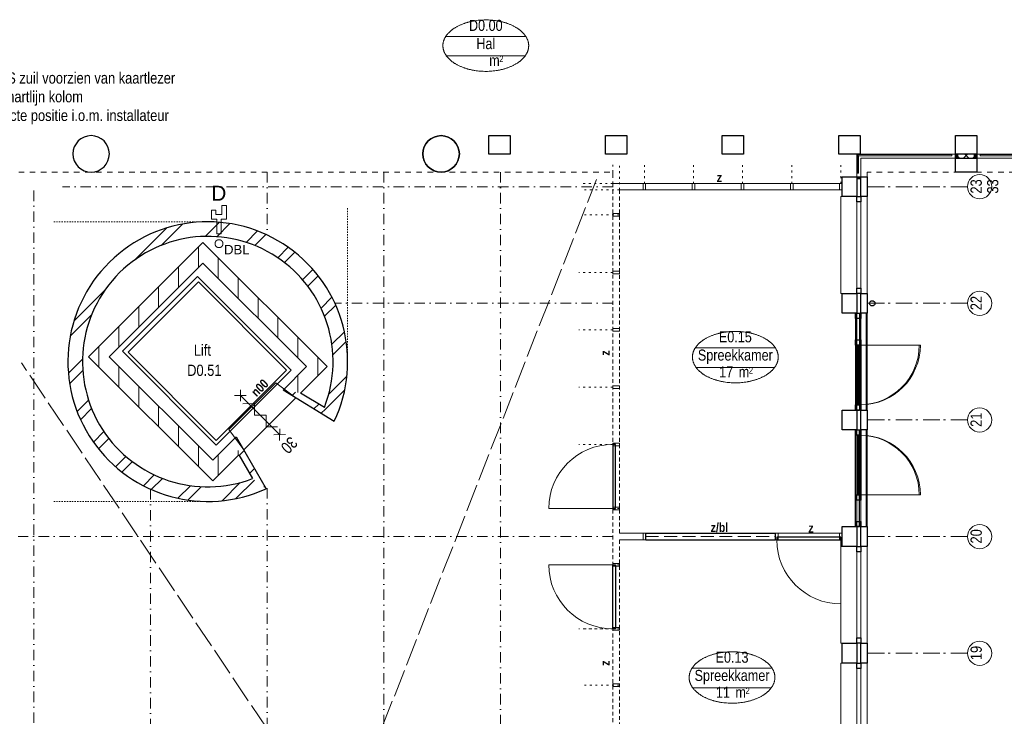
# Model space of a CAD drawing. Header units: millimetres. Extents: x 18442 to 242186, y -49554 to 63508.
# Tile 64 of 175: x 176698 to 191552, y -19750 to -9239. Entities that reach past the tile are written whole.
import ezdxf
from ezdxf.enums import TextEntityAlignment as Align

# ---------------------------------------------------------------- set-up
doc = ezdxf.new("R2010")
doc.units = ezdxf.units.MM
doc.header["$LTSCALE"] = 400
doc.header["$PDMODE"] = 1
doc.header["$PDSIZE"] = 15
for name, pattern in [('STYLE_01', [0.416641, 0.208282, -0.208359]), ('STYLE_02', [0.694427, 0.486069, -0.208359]), ('STYLE_03', [1.25, 1.041641, -0.208359]), ('STYLE_05', [0.208282, 0.069427, -0.138855]), ('STYLE_06', [1.041641, 0.625, -0.208282, 0.069427, -0.138931]), ('STYLE_12', [0.787402, 0.393701, -0.19685, 0.0005, -0.19635]), ('STYLE_17', [0.098425, 0.049213, -0.049213]), ('STYLE_18', [0.246063, 0.147638, -0.098425])]:
    doc.linetypes.add(name, pattern=pattern)
for name, color, linetype, lineweight in [('BA-blusmiddelen', 7, 'Continuous', 15), ('BA-Brandveiligheid', 7, 'Continuous', 15), ('Buitenkozijnen', 140, 'Continuous', 15), ('Interieur-deur', 43, 'Continuous', 9), ('Interieur-scheidingswand-horizontaal', 5, 'Continuous', 25), ('Interieur-systeemwand glas', 5, 'Continuous', 15), ('Kozijnmerken', 43, 'Continuous', 9), ('Lijn-stramien', 92, 'STYLE_06', 9), ('mat-baksteen', 5, 'Continuous', 25), ('mat-beton (ihwg)', 5, 'Continuous', 25), ('mat-glas-hor', 140, 'Continuous', 15), ('mat-glas-vert', 140, 'Continuous', 15), ('mat-isolatie', 140, 'Continuous', 15), ('mat-kalkzandsteen', 5, 'Continuous', 25), ('mat-multiplex-vert', 140, 'Continuous', 15), ('mat-naaldhout', 140, 'Continuous', 15), ('mat-scheidingswand-horizontaal', 5, 'Continuous', 25), ('mat-staal', 5, 'Continuous', 25), ('None', 7, 'Continuous', 9), ('Ruimtenummers', 92, 'Continuous', 25), ('Sloopwerk', 92, 'Continuous', 25), ('Tekst', 140, 'Continuous', 15)]:
    doc.layers.add(name, color=color, linetype=linetype, lineweight=lineweight)
doc.layers.get('Kozijnmerken').off()
doc.styles.add('Arial', font='arial.ttf', dxfattribs={"height": 176.388889})
doc.styles.add('Arial Narrow', font='ARIALN.TTF', dxfattribs={"height": 211.666667})
doc.styles.add('Arial Narrow (bold)', font='ARIALNB.TTF', dxfattribs={"height": 172.861111})

# ---------------------------------------------------------------- blocks, each defined once
blk = doc.blocks.new('Kolom O 550')
at = {"layer": 'mat-beton (ihwg)', "lineweight": 25}
blk.add_circle((0, 0), 275, dxfattribs=at)
blk = doc.blocks.new('*U1176')
at = {"layer": 'BA-blusmiddelen', "color": 140, "linetype": 'Continuous', "lineweight": 9}
for points in [[(60, 0), (60, 16), (44, 44), (16, 60), (-16, 60), (-44, 44), (-60, 16), (-60, -16), (-44, -44), (-16, -60), (16, -60), (44, -44), (60, -16), (60, 0)], [(-60, 0), (-60, -16), (-44, -44), (-16, -60), (16, -60), (44, -44), (60, -16), (60, 0)]]:
    blk.add_open_spline(points, degree=2, dxfattribs=at)
blk = doc.blocks.new('DBL')
at = {"layer": 'None', "color": 7}
blk.add_blockref('*U1176', (0, 0), dxfattribs=at)
blk = doc.blocks.new('*X1229')
at = {"layer": 'None', "lineweight": 9}
for p, q in [((0, -6729), (0, -6418)), ((-300, -7029), (-300, -6718)), ((-600, -7329), (-600, -7018)), ((-900, -7629), (-900, -7318)), ((-1200, -7929), (-1200, -7618)), ((-1500, -8076), (-1500, -7918))]:
    blk.add_line(p, q, dxfattribs=at)
blk = doc.blocks.new('*X1230')
at = {"layer": 'None', "lineweight": 9}
for p, q in [((-563, -6396), (-242, -6075)), ((104, -6260), (317, -6047)), ((276, -6265), (474, -6066)), ((-950, -6606), (-475, -6132)), ((720, -6351), (893, -6178)), ((850, -6398), (1017, -6230)), ((1196, -6582), (1354, -6424)), ((1299, -6656), (1455, -6499)), ((1571, -6914), (1727, -6758)), ((1650, -7012), (1807, -6855)), ((-1877, -7534), (-1403, -7059)), ((1850, -7343), (2014, -7178)), ((1903, -7466), (2071, -7298)), ((-1934, -7767), (-1613, -7446)), ((2013, -7887), (2202, -7698)), ((2028, -8048), (2229, -7847)), ((-1962, -8326), (-1749, -8113)), ((-1943, -8483), (-1744, -8284)), ((1966, -8640), (2240, -8367)), ((1917, -8866), (2208, -8575)), ((-1831, -8902), (-1658, -8729)), ((-1779, -9026), (-1611, -8859)), ((-1585, -9363), (-1427, -9205)), ((-1510, -9464), (-1353, -9308)), ((-1251, -9736), (-1095, -9580)), ((-1154, -9816), (-997, -9659)), ((-831, -10023), (-666, -9859)), ((-711, -10080), (-543, -9912)), ((566, -10217), (846, -9937)), ((-311, -10211), (-122, -10022)), ((-162, -10238), (39, -10037)), ((358, -10249), (631, -9975))]:
    blk.add_line(p, q, dxfattribs=at)
blk = doc.blocks.new('*X1231')
at = {"layer": 'None', "lineweight": 9}
for p, q in [((600, -9566), (600, -9492)), ((300, -9866), (300, -9554))]:
    blk.add_line(p, q, dxfattribs=at)
blk = doc.blocks.new('*X1232')
at = {"layer": 'None', "lineweight": 9}
for p, q in [((-1500, -8235), (-1500, -8076)), ((-1200, -8535), (-1200, -8224)), ((-900, -8834), (-900, -8523)), ((-600, -9134), (-600, -8823)), ((-300, -9434), (-300, -9123)), ((0, -9734), (0, -9423))]:
    blk.add_line(p, q, dxfattribs=at)
blk = doc.blocks.new('*X1233')
at = {"layer": 'None', "lineweight": 9}
for p, q in [((300, -6895), (300, -6584)), ((600, -7195), (600, -6884)), ((900, -7495), (900, -7184)), ((1200, -7795), (1200, -7484)), ((1500, -8095), (1500, -7784)), ((1800, -8225), (1800, -8084))]:
    blk.add_line(p, q, dxfattribs=at)
blk = doc.blocks.new('*X1234')
at = {"layer": 'None', "lineweight": 9}
for p, q in [((1800, -8366), (1800, -8225)), ((1500, -8617), (1500, -8354))]:
    blk.add_line(p, q, dxfattribs=at)
blk = doc.blocks.new('*X1236')
at = {"layer": 'None', "lineweight": 9}
for p, q in [((616, -9567), (689, -9493)), ((771, -9836), (844, -9762)), ((988, -10043), (1000, -10031))]:
    blk.add_line(p, q, dxfattribs=at)
blk = doc.blocks.new('*X1237')
at = {"layer": 'None', "lineweight": 9}
for p, q in [((1304, -8596), (1314, -8585)), ((1413, -8662), (1465, -8611)), ((1743, -8864), (1816, -8791)), ((1853, -8930), (1917, -8866))]:
    blk.add_line(p, q, dxfattribs=at)
blk = doc.blocks.new('*U1238')
at = {"layer": 'mat-baksteen', "color": 92, "lineweight": 25}
for p, q in [((2049, -9051), (1276, -8578)), ((1900, -8842), (1542, -8624))]:
    blk.add_line(p, q, dxfattribs=at)
at = {"layer": 'mat-baksteen', "lineweight": 25}
for radius, start, end in [(2110, 334.7356, 294.6359), (1890, 338.5184, 290.9512)]:
    blk.add_arc((141, -8150), radius, start, end, dxfattribs=at)
at = {"layer": 'mat-kalkzandsteen', "lineweight": 25}
for p, q in [((-1659, -8076), (67, -6351)), ((67, -6351), (1941, -8225)), ((-1347, -8076), (67, -6662)), ((67, -6662), (1630, -8225)), ((216, -9950), (-1659, -8076)), ((216, -9639), (-1347, -8076)), ((1630, -8225), (1276, -8578)), ((1941, -8225), (1542, -8624)), ((569, -9286), (216, -9639)), ((610, -9556), (216, -9950))]:
    blk.add_line(p, q, dxfattribs=at)
at = {"layer": 'mat-kalkzandsteen', "color": 92, "lineweight": 25}
for p, q in [((569, -9286), (1021, -10068)), ((610, -9556), (817, -9915))]:
    blk.add_line(p, q, dxfattribs=at)
at = {"layer": 'None', "color": 0, "linetype": 'Continuous', "lineweight": 15}
for points in [[(-1146, -7994), (-15, -6863), (1400, -8277), (268, -9409)], [(-1061, -8009), (0, -6948), (1329, -8277), (268, -9338)], [(1469, -8697), (683, -9483), (459, -9176), (1166, -8469)]]:
    blk.add_lwpolyline(points, close=True, dxfattribs=at)
at = {"layer": 'mat-baksteen'}
blk.add_blockref('*X1230', (0, 0), dxfattribs=at)
at = {"layer": 'mat-baksteen', "color": 92}
blk.add_blockref('*X1237', (0, 0), dxfattribs=at)
at = {"layer": 'mat-kalkzandsteen'}
for name in ['*X1229', '*X1233', '*X1232', '*X1234', '*X1231']:
    blk.add_blockref(name, (0, 0), dxfattribs=at)
at = {"layer": 'mat-kalkzandsteen', "color": 92}
blk.add_blockref('*X1236', (0, 0), dxfattribs=at)
at = {"layer": 'Tekst', "color": 0, "insert": (387, -6389), "char_height": 141.1, "attachment_point": 1, "style": 'Arial'}
blk.add_mtext('DBL\\P', dxfattribs=at)
at = {"layer": 'Tekst', "color": 92, "insert": (-70, -7892), "char_height": 169.3, "attachment_point": 1, "style": 'Arial Narrow'}
blk.add_mtext('Lift\\P', dxfattribs=at)
blk = doc.blocks.new('Kolom 380x300')
at = {"layer": 'mat-beton (ihwg)', "lineweight": 25}
for points in [[(-126, 150), (94, 150), (94, -150), (-126, -150)], [(154, 150), (254, 150), (254, -150), (154, -150)]]:
    blk.add_lwpolyline(points, close=True, dxfattribs=at)
blk = doc.blocks.new('*U1057')
at = {"layer": 'Buitenkozijnen', "lineweight": 15}
for p, q in [((0, 0), (0, -1460)), ((0, 0), (60, 0)), ((60, 0), (60, -1460)), ((0, -1460), (60, -1460))]:
    blk.add_line(p, q, dxfattribs=at)
blk = doc.blocks.new('Gevelpui best 1460')
at = {"layer": 'Buitenkozijnen', "color": 43, "linetype": 'Continuous', "lineweight": 9}
blk.add_line((160, 0), (160, -1460), dxfattribs=at)
at = {"layer": 'Buitenkozijnen', "color": 43, "linetype": 'Continuous', "lineweight": 9, "flags": 128}
blk.add_lwpolyline([(-220, 0), (-240, 0), (-240, -1460), (-220, -1460)], dxfattribs=at)
at = {"layer": 'Buitenkozijnen', "color": 92, "lineweight": 25}
for points in [[(0, 0), (60, 0), (60, -80), (0, -80)], [(0, -1380), (60, -1380), (60, -1460), (0, -1460)]]:
    blk.add_lwpolyline(points, close=True, dxfattribs=at)
at = {"layer": 'Buitenkozijnen'}
blk.add_blockref('*U1057', (0, 0), dxfattribs=at)
blk = doc.blocks.new('*U1247')
at = {"layer": 'Sloopwerk', "lineweight": 25}
for p, q in [((9915, -7420), (9915, -8880)), ((9915, -7420), (9975, -7420)), ((9975, -7420), (9975, -8880)), ((9915, -8880), (9975, -8880))]:
    blk.add_line(p, q, dxfattribs=at)
blk = doc.blocks.new('*U1248')
at = {"layer": 'Sloopwerk', "color": 43, "linetype": 'Continuous', "lineweight": 9}
for p, q in [((10075, -7420), (10075, -8880)), ((9975, -7900), (10875, -7900))]:
    blk.add_line(p, q, dxfattribs=at)
at = {"layer": 'Sloopwerk', "color": 92, "lineweight": 25}
for points in [[(9915, -7420), (9975, -7420), (9975, -7500), (9915, -7500)], [(9915, -7820), (9975, -7820), (9975, -7900), (9915, -7900)], [(9915, -8800), (9975, -8800), (9975, -8880), (9915, -8880)]]:
    blk.add_lwpolyline(points, close=True, dxfattribs=at)
at = {"layer": 'Sloopwerk', "color": 92, "linetype": 'Continuous', "lineweight": 25}
blk.add_lwpolyline([(9945, -7900), (9975, -7900), (9975, -8800), (9945, -8800)], close=True, dxfattribs=at)
at = {"layer": 'Sloopwerk', "color": 43, "linetype": 'Continuous', "lineweight": 9}
blk.add_arc((9975, -7900), 900, 270, 0, dxfattribs=at)
at = {"layer": 'Sloopwerk'}
blk.add_blockref('*U1247', (0, 0), dxfattribs=at)
blk = doc.blocks.new('*U1249')
at = {"layer": 'Sloopwerk', "lineweight": 25}
for p, q in [((9915, -9180), (9975, -9180)), ((9915, -10640), (9915, -9180)), ((9975, -10640), (9975, -9180)), ((9915, -10640), (9975, -10640))]:
    blk.add_line(p, q, dxfattribs=at)
blk = doc.blocks.new('*U1250')
at = {"layer": 'Sloopwerk', "color": 43, "linetype": 'Continuous', "lineweight": 9}
for p, q in [((10075, -10640), (10075, -9180)), ((9975, -10160), (10875, -10160))]:
    blk.add_line(p, q, dxfattribs=at)
at = {"layer": 'Sloopwerk', "color": 92, "lineweight": 25}
for points in [[(9915, -9180), (9975, -9180), (9975, -9260), (9915, -9260)], [(9915, -10160), (9975, -10160), (9975, -10240), (9915, -10240)], [(9915, -10560), (9975, -10560), (9975, -10640), (9915, -10640)]]:
    blk.add_lwpolyline(points, close=True, dxfattribs=at)
at = {"layer": 'Sloopwerk', "color": 92, "linetype": 'Continuous', "lineweight": 25}
blk.add_lwpolyline([(9945, -9260), (9975, -9260), (9975, -10160), (9945, -10160)], close=True, dxfattribs=at)
at = {"layer": 'Sloopwerk', "color": 43, "linetype": 'Continuous', "lineweight": 9}
blk.add_arc((9975, -10160), 900, 0, 90, dxfattribs=at)
at = {"layer": 'Sloopwerk'}
blk.add_blockref('*U1249', (0, 0), dxfattribs=at)
blk = doc.blocks.new('HWA')
at = {"layer": 'None', "color": 92, "linetype": 'Continuous', "lineweight": 25}
blk.add_circle((0, -74), 40, dxfattribs=at)
blk = doc.blocks.new('Kolom 280x320')
at = {"layer": 'mat-beton (ihwg)', "lineweight": 25}
blk.add_lwpolyline([(-300, 160), (-20, 160), (-20, -160), (-300, -160)], close=True, dxfattribs=at)
at = {"layer": 'None', "color": 92, "linetype": 'Continuous', "lineweight": 5}
blk.add_point((0, 0), dxfattribs=at)
blk = doc.blocks.new('030min zelfsluitend Y')
at = {"layer": 'BA-Brandveiligheid', "color": 7, "linetype": 'Continuous', "lineweight": 15}
for p, q in [((-62, 480), (62, 357)), ((62, 480), (-62, 357)), ((-62, -480), (62, -357)), ((62, -480), (-62, -357))]:
    blk.add_line(p, q, dxfattribs=at)
at = {"layer": 'None', "color": 7, "linetype": 'Continuous', "lineweight": 15}
for p, q in [((62, 189), (-62, 312)), ((0, -418), (0, 418)), ((62, 189), (-62, 65)), ((62, -58), (-62, 65)), ((62, -58), (-62, -182)), ((62, -305), (-62, -182))]:
    blk.add_line(p, q, dxfattribs=at)
at = {"layer": 'BA-Brandveiligheid', "color": 43, "insert": (-103, 722), "char_height": 177.8, "attachment_point": 1, "style": 'Arial Narrow'}
blk.add_mtext('30', dxfattribs=at)
blk = doc.blocks.new('*U1282')
at = {"layer": 'None', "lineweight": 9}
for p, q in [((9931, -7420), (9931, -8880)), ((9931, -7420), (9991, -7420)), ((9991, -7420), (9991, -8880)), ((9931, -8880), (9991, -8880))]:
    blk.add_line(p, q, dxfattribs=at)
blk = doc.blocks.new('*U1283')
at = {"layer": 'None', "color": 43, "linetype": 'Continuous', "lineweight": 9}
for p, q in [((10091, -7420), (10091, -8880)), ((9991, -7900), (10891, -7900))]:
    blk.add_line(p, q, dxfattribs=at)
at = {"layer": 'None', "color": 92, "lineweight": 25}
for points in [[(9931, -7420), (9991, -7420), (9991, -7500), (9931, -7500)], [(9931, -7820), (9991, -7820), (9991, -7900), (9931, -7900)], [(9931, -8800), (9991, -8800), (9991, -8880), (9931, -8880)]]:
    blk.add_lwpolyline(points, close=True, dxfattribs=at)
at = {"layer": 'None', "color": 92, "linetype": 'Continuous', "lineweight": 25}
blk.add_lwpolyline([(9961, -7900), (9991, -7900), (9991, -8800), (9961, -8800)], close=True, dxfattribs=at)
at = {"layer": 'None', "color": 43, "linetype": 'Continuous', "lineweight": 9}
blk.add_arc((9991, -7900), 900, 270, 0, dxfattribs=at)
at = {"layer": 'None'}
blk.add_blockref('*U1282', (0, 0), dxfattribs=at)
blk = doc.blocks.new('*U1284')
at = {"layer": 'None', "lineweight": 9}
for p, q in [((9931, -9180), (9991, -9180)), ((9931, -10640), (9931, -9180)), ((9991, -10640), (9991, -9180)), ((9931, -10640), (9991, -10640))]:
    blk.add_line(p, q, dxfattribs=at)
blk = doc.blocks.new('*U1285')
at = {"layer": 'None', "color": 43, "linetype": 'Continuous', "lineweight": 9}
for p, q in [((10091, -10640), (10091, -9180)), ((9991, -10160), (10891, -10160))]:
    blk.add_line(p, q, dxfattribs=at)
at = {"layer": 'None', "color": 92, "lineweight": 25}
for points in [[(9931, -9180), (9991, -9180), (9991, -9260), (9931, -9260)], [(9931, -10160), (9991, -10160), (9991, -10240), (9931, -10240)], [(9931, -10560), (9991, -10560), (9991, -10640), (9931, -10640)]]:
    blk.add_lwpolyline(points, close=True, dxfattribs=at)
at = {"layer": 'None', "color": 92, "linetype": 'Continuous', "lineweight": 25}
blk.add_lwpolyline([(9961, -9260), (9991, -9260), (9991, -10160), (9961, -10160)], close=True, dxfattribs=at)
at = {"layer": 'None', "color": 43, "linetype": 'Continuous', "lineweight": 9}
blk.add_arc((9991, -10160), 900, 0, 90, dxfattribs=at)
at = {"layer": 'None'}
blk.add_blockref('*U1284', (0, 0), dxfattribs=at)
blk = doc.blocks.new('*X332')
at = {"layer": 'None', "lineweight": 5}
for p, q in [((-20, 121), (19, 160)), ((-20, -20), (40, 40)), ((-19, -160), (40, -101))]:
    blk.add_line(p, q, dxfattribs=at)
at = {"layer": 'None', "lineweight": 13}
for p, q in [((-19, 160), (40, 101)), ((-20, 20), (40, -40)), ((-20, -121), (19, -160))]:
    blk.add_line(p, q, dxfattribs=at)
blk = doc.blocks.new('*U333')
at = {"layer": 'mat-isolatie', "lineweight": 15}
blk.add_lwpolyline([(40, 160), (40, -160), (-20, -160), (-20, 160)], close=True, dxfattribs=at)
at = {"layer": 'None', "color": 92, "linetype": 'Continuous', "lineweight": 25}
for points in [[(40, 160), (40, 128), (-20, 128), (-20, 160)], [(40, -128), (40, -160), (-20, -160), (-20, -128)]]:
    blk.add_lwpolyline(points, close=True, dxfattribs=at)
at = {"layer": 'mat-isolatie'}
blk.add_blockref('*X332', (0, 0), dxfattribs=at)
blk = doc.blocks.new('Kolom 280x320 met prefab voorzet')
at = {"layer": 'mat-beton (ihwg)', "lineweight": 25}
blk.add_lwpolyline([(40, 160), (250, 160), (250, -160), (40, -160)], close=True, dxfattribs=at)
at = {"layer": 'mat-beton (ihwg)', "color": 8}
blk.add_blockref('Kolom 280x320', (0, 0), dxfattribs=at)
at = {"layer": 'None', "color": 7}
blk.add_blockref('*U333', (0, 0), dxfattribs=at)
blk = doc.blocks.new('*U337')
at = {"layer": 'None', "color": 8, "linetype": 'Continuous', "lineweight": 5, "flags": 128}
blk.add_lwpolyline([(0, 0, 0.46217), (3, 3), (1, 17, -0.46217), (3, 20, -0.46217), (6, 17), (4, 3, 0.46217), (6, 0, 0.46217), (9, 3), (7, 17, -0.46217), (10, 20, -0.46217), (12, 17), (10, 3, 0.46217), (13, 0, 0.46217), (16, 3), (14, 17, -0.46217), (16, 20, -0.46217), (19, 17), (17, 3, 0.46217), (19, 0, 0.46217)], format="xyb", dxfattribs=at)
blk = doc.blocks.new('*U338')
at = {"layer": 'mat-multiplex-vert', "lineweight": 15}
blk.add_lwpolyline([(1440, -40), (1452, -40), (1452, -100), (1440, -100)], close=True, dxfattribs=at)
at = {"layer": 'mat-naaldhout', "lineweight": 15}
for points in [[(1452, -40), (1472, -40), (1472, -60), (1452, -60)], [(1452, -80), (1472, -80), (1472, -100), (1452, -100)]]:
    blk.add_lwpolyline(points, close=True, dxfattribs=at)
blk = doc.blocks.new('*U339')
at = {"layer": 'None', "color": 8, "linetype": 'Continuous', "lineweight": 5, "flags": 128}
blk.add_lwpolyline([(0, 0, 0.46217), (3, 3), (1, 17, -0.46217), (3, 20, -0.46217), (6, 17), (4, 3, 0.46217), (6, 0, 0.46217), (9, 3), (7, 17, -0.46217), (10, 20, -0.46217), (12, 17), (10, 3, 0.46217), (13, 0, 0.46217), (16, 3), (14, 17, -0.46217), (16, 20, -0.46217), (19, 17), (17, 3, 0.46217), (19, 0, 0.46217)], format="xyb", dxfattribs=at)
blk = doc.blocks.new('*X340')
at = {"layer": 'None', "lineweight": 5}
blk.add_line((0, -100), (0, -40), dxfattribs=at)
blk = doc.blocks.new('*U341')
at = {"layer": 'mat-multiplex-vert', "lineweight": 15}
blk.add_lwpolyline([(-12, -40), (0, -40), (0, -100), (-12, -100)], close=True, dxfattribs=at)
at = {"layer": 'mat-naaldhout', "lineweight": 15}
for points in [[(-32, -40), (-12, -40), (-12, -60), (-32, -60)], [(-32, -80), (-12, -80), (-12, -100), (-32, -100)]]:
    blk.add_lwpolyline(points, close=True, dxfattribs=at)
at = {"layer": 'mat-multiplex-vert'}
blk.add_blockref('*X340', (0, 0), dxfattribs=at)
blk = doc.blocks.new('*U342')
at = {"layer": 'mat-glas-hor', "lineweight": 15}
blk.add_lwpolyline([(54, -94), (1386, -94), (1386, -74), (54, -74)], close=True, dxfattribs=at)
at = {"layer": 'None', "color": 8, "lineweight": 5}
blk.add_lwpolyline([(1440, -40), (1440, -100), (0, -100), (0, -40)], close=True, dxfattribs=at)
blk = doc.blocks.new('Pui patio')
at = {"layer": 'None', "color": 255, "linetype": 'Continuous', "lineweight": 9}
for points in [[(-32, -100), (0, -100), (0, -40), (-32, -40)], [(1440, -40), (1472, -40), (1472, -100), (1440, -100)]]:
    blk.add_lwpolyline(points, close=True, dxfattribs=at)
at = {"layer": 'mat-staal', "color": 8, "rotation": 90}
blk.add_blockref('*U339', (-12, -80), dxfattribs=at)
at = {"layer": 'mat-staal', "color": 8, "xscale": -1, "rotation": 270}
blk.add_blockref('*U337', (1452, -80), dxfattribs=at)
at = {"layer": 'None', "color": 7}
for name in ['*U341', '*U342', '*U338']:
    blk.add_blockref(name, (0, 0), dxfattribs=at)
blk = doc.blocks.new('Ruimtenummer UV 50')
at = {"layer": 'Ruimtenummers', "color": 8, "lineweight": 5}
for p, q in [((602, 157), (-602, 157)), ((595, -137), (-595, -137))]:
    blk.add_line(p, q, dxfattribs=at)
blk.add_open_spline([(-323, 354), (-173, 406), (173, 406), (323, 354), (473, 302), (560, 212), (647, 122), (647, 18), (647, -86), (560, -176), (473, -266), (323, -318), (173, -370), (-173, -370), (-323, -318), (-474, -266), (-560, -176), (-647, -86), (-647, 18), (-647, 122), (-560, 212), (-474, 302), (-323, 354)], degree=2, knots=[0, 0, 0, 0.09962, 0.19924, 0.19924, 0.283607, 0.283607, 0.349619, 0.349619, 0.415638, 0.415638, 0.5, 0.5, 0.59962, 0.69924, 0.69924, 0.783607, 0.783607, 0.849619, 0.849619, 0.915638, 0.915638, 1, 1, 1], dxfattribs=at)
at = {"layer": 'Ruimtenummers', "attachment_point": 2, "style": 'Arial Narrow'}
for s, insert, char_height in [(' 2', (220, -133), 96.8), (' m', (104, -122), 165.9)]:
    blk.add_mtext(s, dxfattribs=dict(at, insert=insert, char_height=char_height))
at = {"layer": 'Ruimtenummers', "style": 'Arial Narrow'}
for tag, p in [('Nummer', (0, 407)), ('Naam', (0, 132)), ('Oppervlak', (-138, -122))]:
    blk.add_attdef(tag, text='', height=166, dxfattribs=at).set_placement(p, align=Align.TOP_CENTER)
blk = doc.blocks.new('Kozijnmerk 50')
at = {"layer": 'None', "color": 43, "style": 'Arial Narrow (bold)'}
blk.add_attdef('merk', text='', height=138, dxfattribs=at).set_placement((0, 0), align=Align.MIDDLE_CENTER)
blk = doc.blocks.new('DBL aansluiting')
at = {"layer": 'BA-blusmiddelen', "color": 140, "linetype": 'Continuous', "lineweight": 9}
blk.add_lwpolyline([(360, 112.5), (360, 45), (292.5, 45), (292.5, -45), (427.5, -45), (427.5, -112.5), (225, -112.5), (225, -33.75), (0, -33.75), (0, 33.75), (225, 33.75), (225, 112.5)], close=True, dxfattribs=at)
blk = doc.blocks.new('*U1934')
at = {"layer": 'mat-multiplex-vert', "lineweight": 15}
blk.add_lwpolyline([(9931, -5360), (9991, -5360), (9991, -5372), (9931, -5372)], close=True, dxfattribs=at)
at = {"layer": 'mat-naaldhout', "lineweight": 15}
for points in [[(9931, -5372), (9951, -5372), (9951, -5392), (9931, -5392)], [(9971, -5372), (9991, -5372), (9991, -5392), (9971, -5392)]]:
    blk.add_lwpolyline(points, close=True, dxfattribs=at)
blk = doc.blocks.new('*X1935')
at = {"layer": 'None', "lineweight": 5}
blk.add_line((9950, -5306), (9950, -5039), dxfattribs=at)
blk = doc.blocks.new('*U1936')
at = {"layer": 'None', "color": 8, "linetype": 'Continuous', "lineweight": 5, "flags": 128}
blk.add_lwpolyline([(0, 0, 0.462366), (3, 3), (1, 17, -0.462366), (3, 20, -0.462366), (6, 17), (4, 3, 0.462366), (7, 0, 0.462366), (9, 3), (7, 17, -0.462366), (10, 20, -0.462366), (13, 17), (10, 3, 0.462366), (13, 0, 0.462366), (16, 3), (14, 17, -0.462366), (16, 20, -0.462366), (19, 17), (17, 3, 0.462366), (20, 0, 0.462366)], format="xyb", dxfattribs=at)
blk = doc.blocks.new('*U1937')
at = {"layer": 'None', "color": 8, "linetype": 'Continuous', "lineweight": 5, "flags": 128}
blk.add_lwpolyline([(0, 0, 0.463555), (3, 3), (1, 17, -0.463555), (3, 20, -0.463555), (6, 17), (4, 3, 0.463555), (7, 0, 0.463555), (9, 3), (7, 17, -0.463555), (10, 20, -0.463555), (13, 17), (11, 3, 0.463555), (13, 0, 0.463555), (16, 3), (14, 17, -0.463555), (17, 20, -0.463555), (19, 17), (17, 3, 0.463555), (20, 0, 0.463555)], format="xyb", dxfattribs=at)
blk = doc.blocks.new('*U1938')
at = {"layer": 'mat-multiplex-vert', "lineweight": 15}
blk.add_lwpolyline([(11421, -5020), (11433, -5020), (11433, -5080), (11421, -5080)], close=True, dxfattribs=at)
at = {"layer": 'mat-naaldhout', "lineweight": 15}
for points in [[(11433, -5020), (11453, -5020), (11453, -5040), (11433, -5040)], [(11433, -5060), (11453, -5060), (11453, -5080), (11433, -5080)]]:
    blk.add_lwpolyline(points, close=True, dxfattribs=at)
blk = doc.blocks.new('*U1939')
at = {"layer": 'mat-glas-hor', "lineweight": 15}
blk.add_lwpolyline([(11367, -5026), (9937, -5026), (9957, -5046), (11367, -5046)], close=True, dxfattribs=at)
at = {"layer": 'mat-glas-vert', "lineweight": 15}
blk.add_lwpolyline([(9937, -5026), (9937, -5306), (9957, -5306), (9957, -5046)], close=True, dxfattribs=at)
at = {"layer": 'None', "color": 8, "lineweight": 5}
blk.add_lwpolyline([(9931, -5360), (9931, -5020), (11421, -5020), (11421, -5080), (9991, -5080), (9991, -5360)], close=True, dxfattribs=at)
at = {"layer": 'mat-glas-vert'}
blk.add_blockref('*X1935', (0, 0), dxfattribs=at)
at = {"layer": 'mat-staal', "color": 8, "rotation": 270}
blk.add_blockref('*U1936', (11433, -5040), dxfattribs=at)
at = {"layer": 'mat-staal', "color": 8, "xscale": -1, "rotation": 180}
blk.add_blockref('*U1937', (9951, -5372), dxfattribs=at)
at = {"layer": 'None', "color": 7}
for name in ['*U1938', '*U1934']:
    blk.add_blockref(name, (0, 0), dxfattribs=at)
blk = doc.blocks.new('*U2256')
at = {"layer": 'None', "color": 140, "linetype": 'STYLE_03', "lineweight": 15}
for p, q in [((-2694, -27630), (6007, -5400)), ((6326, -21570), (-2669, -8170))]:
    blk.add_line(p, q, dxfattribs=at)
blk = doc.blocks.new('*U2272')
at = {"layer": 'Interieur-systeemwand glas', "color": 43, "linetype": 'Continuous', "lineweight": 9}
for points in [[(6251, -10344), (6351, -10344), (6351, -10384), (6251, -10384)], [(6748, -10740), (6748, -10840), (6708, -10840), (6708, -10740)], [(6251, -11195), (6351, -11195), (6351, -11235), (6251, -11235)]]:
    blk.add_lwpolyline(points, close=True, dxfattribs=at)
at = {"layer": 'Interieur-systeemwand glas', "color": 43, "linetype": 'Continuous', "lineweight": 15}
for p in [(6351, -10364), (6728, -10740), (6351, -11215), (6351, -11215)]:
    blk.add_point(p, dxfattribs=at)
at = {"layer": 'Lijn-stramien', "color": 8, "linetype": 'STYLE_05', "lineweight": 5}
for p, q in [((6351, -10364), (5775, -10364)), ((6351, -11215), (5775, -11215)), ((6351, -11215), (5775, -11215))]:
    blk.add_line(p, q, dxfattribs=at)
at = {"layer": 'None', "linetype": 'Continuous', "lineweight": 5}
blk.add_point((6748, -10790), dxfattribs=at)
blk = doc.blocks.new('*U2273')
at = {"layer": 'Interieur-deur', "color": 140, "linetype": 'Continuous', "lineweight": 15}
blk.add_line((5287, -11215), (6251, -11215), dxfattribs=at)
at = {"layer": 'Interieur-deur', "color": 92, "linetype": 'Continuous', "lineweight": 25}
blk.add_lwpolyline([(6251, -12181), (6251, -11215), (6291, -11215), (6291, -12181)], close=True, dxfattribs=at)
at = {"layer": 'Interieur-deur', "color": 140, "linetype": 'Continuous', "lineweight": 15}
blk.add_arc((6251, -11215), 966, 180, 270, dxfattribs=at)
at = {"layer": 'Interieur-systeemwand glas', "color": 43, "linetype": 'Continuous', "lineweight": 9}
for points in [[(6251, -11235), (6251, -11195), (6351, -11195), (6351, -11235)], [(6251, -12201), (6251, -12161), (6351, -12161), (6351, -12201)]]:
    blk.add_lwpolyline(points, close=True, dxfattribs=at)
at = {"layer": 'Lijn-stramien', "color": 8, "linetype": 'STYLE_05', "lineweight": 5}
for p, q in [((6251, -11215), (5741, -11215)), ((6251, -12181), (5741, -12181))]:
    blk.add_line(p, q, dxfattribs=at)
at = {"layer": 'None', "linetype": 'Continuous', "lineweight": 5}
for p in [(6251, -11215), (6251, -12181)]:
    blk.add_point(p, dxfattribs=at)
blk = doc.blocks.new('*U2276')
at = {"layer": 'Interieur-deur', "color": 140, "linetype": 'Continuous', "lineweight": 15}
blk.add_line((5287, -10365), (6251, -10365), dxfattribs=at)
at = {"layer": 'Interieur-deur', "color": 92, "linetype": 'Continuous', "lineweight": 25}
blk.add_lwpolyline([(6251, -9399), (6251, -10365), (6291, -10365), (6291, -9399)], close=True, dxfattribs=at)
at = {"layer": 'Interieur-deur', "color": 140, "linetype": 'Continuous', "lineweight": 15}
blk.add_arc((6251, -10365), 966, 90, 180, dxfattribs=at)
at = {"layer": 'Interieur-systeemwand glas', "color": 43, "linetype": 'Continuous', "lineweight": 9}
for points in [[(6251, -9379), (6251, -9419), (6351, -9419), (6351, -9379)], [(6251, -10344), (6251, -10384), (6351, -10384), (6351, -10344)]]:
    blk.add_lwpolyline(points, close=True, dxfattribs=at)
at = {"layer": 'Lijn-stramien', "color": 8, "linetype": 'STYLE_05', "lineweight": 5}
for p, q in [((6251, -9399), (5741, -9399)), ((6251, -10365), (5741, -10365))]:
    blk.add_line(p, q, dxfattribs=at)
at = {"layer": 'None', "linetype": 'Continuous', "lineweight": 5}
for p in [(6251, -9399), (6251, -10365)]:
    blk.add_point(p, dxfattribs=at)
blk = doc.blocks.new('*U2282')
at = {"layer": 'Interieur-systeemwand glas', "color": 43, "linetype": 'Continuous', "lineweight": 9}
blk.add_lwpolyline([(6251, -13013), (6351, -13013), (6351, -13053), (6251, -13053)], close=True, dxfattribs=at)
at = {"layer": 'Interieur-systeemwand glas', "color": 43, "linetype": 'Continuous', "lineweight": 15}
blk.add_point((6351, -13033), dxfattribs=at)
at = {"layer": 'Lijn-stramien', "color": 8, "linetype": 'STYLE_05', "lineweight": 5}
for p, q in [((6351, -13033), (5775, -13033)), ((6351, -13884), (5775, -13884))]:
    blk.add_line(p, q, dxfattribs=at)
blk = doc.blocks.new('*U2284')
at = {"layer": 'Interieur-systeemwand glas', "color": 43, "linetype": 'Continuous', "lineweight": 9}
blk.add_lwpolyline([(6251, -12162), (6351, -12162), (6351, -12202), (6251, -12202)], close=True, dxfattribs=at)
at = {"layer": 'Interieur-systeemwand glas', "color": 43, "linetype": 'Continuous', "lineweight": 15}
blk.add_point((6351, -12182), dxfattribs=at)
at = {"layer": 'Lijn-stramien', "color": 8, "linetype": 'STYLE_05', "lineweight": 5}
for p, q in [((6351, -12182), (5775, -12182)), ((6351, -13033), (5775, -13033))]:
    blk.add_line(p, q, dxfattribs=at)
blk = doc.blocks.new('*U2289')
at = {"layer": 'Interieur-systeemwand glas', "color": 43, "linetype": 'Continuous', "lineweight": 9}
blk.add_lwpolyline([(6251, -9379), (6251, -9419), (6351, -9419), (6351, -9379)], close=True, dxfattribs=at)
at = {"layer": 'Lijn-stramien', "color": 8, "linetype": 'STYLE_05', "lineweight": 5}
blk.add_line((6251, -9399), (5741, -9399), dxfattribs=at)
at = {"layer": 'None', "linetype": 'Continuous', "lineweight": 5}
blk.add_point((6251, -9399), dxfattribs=at)
blk = doc.blocks.new('*U2290')
at = {"layer": 'Interieur-systeemwand glas', "color": 43, "linetype": 'Continuous', "lineweight": 9}
blk.add_lwpolyline([(6251, -8514), (6251, -8554), (6351, -8554), (6351, -8514)], close=True, dxfattribs=at)
at = {"layer": 'Lijn-stramien', "color": 8, "linetype": 'STYLE_05', "lineweight": 5}
blk.add_line((6251, -8534), (5741, -8534), dxfattribs=at)
at = {"layer": 'None', "linetype": 'Continuous', "lineweight": 5}
blk.add_point((6251, -8534), dxfattribs=at)
blk = doc.blocks.new('*U2291')
at = {"layer": 'Interieur-systeemwand glas', "color": 43, "linetype": 'Continuous', "lineweight": 9}
blk.add_lwpolyline([(6251, -7649), (6251, -7689), (6351, -7689), (6351, -7649)], close=True, dxfattribs=at)
at = {"layer": 'Lijn-stramien', "color": 8, "linetype": 'STYLE_05', "lineweight": 5}
blk.add_line((6251, -7669), (5741, -7669), dxfattribs=at)
at = {"layer": 'None', "linetype": 'Continuous', "lineweight": 5}
blk.add_point((6251, -7669), dxfattribs=at)
blk = doc.blocks.new('*U2292')
at = {"layer": 'Interieur-systeemwand glas', "color": 43, "linetype": 'Continuous', "lineweight": 9}
blk.add_lwpolyline([(6251, -6784), (6251, -6824), (6351, -6824), (6351, -6784)], close=True, dxfattribs=at)
at = {"layer": 'Lijn-stramien', "color": 8, "linetype": 'STYLE_05', "lineweight": 5}
blk.add_line((6251, -6804), (5741, -6804), dxfattribs=at)
at = {"layer": 'None', "linetype": 'Continuous', "lineweight": 5}
blk.add_point((6251, -6804), dxfattribs=at)
blk = doc.blocks.new('*U2305')
at = {"layer": 'Interieur-systeemwand glas', "color": 43, "linetype": 'Continuous', "lineweight": 9}
for points in [[(6747, -5460), (6747, -5560), (6707, -5560), (6707, -5460)], [(6251, -5916), (6351, -5916), (6351, -5956), (6251, -5956)]]:
    blk.add_lwpolyline(points, close=True, dxfattribs=at)
at = {"layer": 'Interieur-systeemwand glas', "color": 43, "linetype": 'Continuous', "lineweight": 15}
for p in [(6727, -5460), (6351, -5936), (6351, -5936)]:
    blk.add_point(p, dxfattribs=at)
at = {"layer": 'Lijn-stramien', "color": 8, "linetype": 'STYLE_05', "lineweight": 5}
for p, q in [((6251, -5460), (5795, -5460)), ((6351, -5560), (5795, -5560)), ((6351, -5936), (5795, -5936))]:
    blk.add_line(p, q, dxfattribs=at)
at = {"layer": 'None', "linetype": 'Continuous', "lineweight": 5}
blk.add_point((6747, -5510), dxfattribs=at)
blk = doc.blocks.new('*U2308')
at = {"layer": 'Lijn-stramien', "color": 8, "linetype": 'STYLE_05', "lineweight": 5}
for p, q in [((6251, -5180), (6251, -5460)), ((6351, -5195), (6351, -5560)), ((6727, -5185), (6727, -5460))]:
    blk.add_line(p, q, dxfattribs=at)
blk = doc.blocks.new('*U2309')
at = {"layer": 'Interieur-systeemwand glas', "color": 43, "linetype": 'Continuous', "lineweight": 9}
blk.add_lwpolyline([(6747, -5460), (6747, -5560), (6707, -5560), (6707, -5460)], close=True, dxfattribs=at)
at = {"layer": 'Interieur-systeemwand glas', "color": 43, "linetype": 'Continuous', "lineweight": 15}
blk.add_point((6727, -5460), dxfattribs=at)
at = {"layer": 'None', "color": 7}
for name in ['*U2308', '*U2305']:
    blk.add_blockref(name, (0, 0), dxfattribs=at)
blk = doc.blocks.new('*U2310')
at = {"layer": 'Interieur-systeemwand glas', "color": 43, "linetype": 'Continuous', "lineweight": 9}
blk.add_lwpolyline([(7488, -5460), (7488, -5560), (7448, -5560), (7448, -5460)], close=True, dxfattribs=at)
at = {"layer": 'Interieur-systeemwand glas', "color": 43, "linetype": 'Continuous', "lineweight": 15}
blk.add_point((7468, -5460), dxfattribs=at)
at = {"layer": 'Lijn-stramien', "color": 8, "linetype": 'STYLE_05', "lineweight": 5}
blk.add_line((7468, -5185), (7468, -5460), dxfattribs=at)
blk = doc.blocks.new('*U2313')
at = {"layer": 'Interieur-systeemwand glas', "color": 43, "linetype": 'Continuous', "lineweight": 9}
blk.add_lwpolyline([(8229, -5460), (8229, -5560), (8189, -5560), (8189, -5460)], close=True, dxfattribs=at)
at = {"layer": 'Interieur-systeemwand glas', "color": 43, "linetype": 'Continuous', "lineweight": 15}
blk.add_point((8209, -5460), dxfattribs=at)
at = {"layer": 'Lijn-stramien', "color": 8, "linetype": 'STYLE_05', "lineweight": 5}
blk.add_line((8209, -5185), (8209, -5460), dxfattribs=at)
blk = doc.blocks.new('*U2316')
at = {"layer": 'Interieur-systeemwand glas', "color": 43, "linetype": 'Continuous', "lineweight": 9}
blk.add_lwpolyline([(8970, -5460), (8970, -5560), (8930, -5560), (8930, -5460)], close=True, dxfattribs=at)
at = {"layer": 'Interieur-systeemwand glas', "color": 43, "linetype": 'Continuous', "lineweight": 15}
blk.add_point((8950, -5460), dxfattribs=at)
at = {"layer": 'Lijn-stramien', "color": 8, "linetype": 'STYLE_05', "lineweight": 5}
blk.add_line((8950, -5185), (8950, -5460), dxfattribs=at)
blk = doc.blocks.new('*U2319')
at = {"layer": 'Interieur-systeemwand glas', "color": 43, "linetype": 'Continuous', "lineweight": 9}
blk.add_lwpolyline([(9711, -5460), (9711, -5560), (9671, -5560), (9671, -5460)], close=True, dxfattribs=at)
at = {"layer": 'Interieur-systeemwand glas', "color": 43, "linetype": 'Continuous', "lineweight": 15}
blk.add_point((9691, -5460), dxfattribs=at)
at = {"layer": 'Lijn-stramien', "color": 8, "linetype": 'STYLE_05', "lineweight": 5}
blk.add_line((9691, -5185), (9691, -5460), dxfattribs=at)
blk = doc.blocks.new('*U2320')
at = {"layer": 'Interieur-systeemwand glas', "color": 43, "linetype": 'Continuous', "lineweight": 9}
blk.add_lwpolyline([(6251, -12201), (6251, -12161), (6351, -12161), (6351, -12201)], close=True, dxfattribs=at)
at = {"layer": 'Lijn-stramien', "color": 8, "linetype": 'STYLE_05', "lineweight": 5}
blk.add_line((6251, -12181), (5741, -12181), dxfattribs=at)
at = {"layer": 'Interieur-scheidingswand-horizontaal', "color": 7}
for name in ['*U2276', '*U2273']:
    blk.add_blockref(name, (0, 0), dxfattribs=at)
at = {"layer": 'None', "color": 7}
for name in ['*U2309', '*U2310', '*U2313', '*U2316', '*U2319', '*U2292', '*U2291', '*U2290', '*U2289', '*U2272', '*U2284', '*U2282']:
    blk.add_blockref(name, (0, 0), dxfattribs=at)
blk = doc.blocks.new('*U2321')
at = {"layer": 'Interieur-deur', "color": 140, "linetype": 'Continuous', "lineweight": 15}
blk.add_line((9691, -11804), (9691, -10840), dxfattribs=at)
at = {"layer": 'Interieur-deur', "color": 92, "linetype": 'Continuous', "lineweight": 25}
blk.add_lwpolyline([(8725, -10840), (9691, -10840), (9691, -10800), (8725, -10800)], close=True, dxfattribs=at)
at = {"layer": 'Interieur-deur', "color": 140, "linetype": 'Continuous', "lineweight": 15}
blk.add_arc((9691, -10840), 966, 180, 270, dxfattribs=at)
at = {"layer": 'Interieur-systeemwand glas', "color": 43, "linetype": 'Continuous', "lineweight": 9}
for points in [[(8705, -10840), (8745, -10840), (8745, -10740), (8705, -10740)], [(9671, -10840), (9711, -10840), (9711, -10740), (9671, -10740)]]:
    blk.add_lwpolyline(points, close=True, dxfattribs=at)
at = {"layer": 'Lijn-stramien', "color": 8, "linetype": 'STYLE_05', "lineweight": 5}
blk.add_line((9691, -10840), (9691, -11350), dxfattribs=at)
at = {"layer": 'None', "linetype": 'Continuous', "lineweight": 5}
for p in [(8725, -10840), (9691, -10840)]:
    blk.add_point(p, dxfattribs=at)

msp = doc.modelspace()

# ---------------------------------------------------------------- linework, layer by layer
at = {"layer": 'mat-scheidingswand-horizontaal', "lineweight": 25}
for p, q in [((186142.7849, -16988.38115), (188099.74453, -16988.38115)), ((186142.7849, -17088.38115), (186142.7849, -16988.38115)), ((188099.74453, -17088.38115), (188099.74453, -16988.38115)), ((186142.7849, -17088.38115), (188099.74453, -17088.38115))]:
    msp.add_line(p, q, dxfattribs=at)
at = {"layer": 'mat-scheidingswand-horizontaal', "linetype": 'STYLE_02', "lineweight": 9}
msp.add_line((186142.7849, -17038.38115), (188099.74453, -17038.38115), dxfattribs=at)
at = {"layer": 'None', "color": 8, "linetype": 'STYLE_01', "lineweight": 5}
for p, q in [((176684.0267, -11538.38115), (185645.7849, -11538.38115)), ((185645.7849, -11538.38115), (185645.7849, -11708.38115))]:
    msp.add_line(p, q, dxfattribs=at)
at = {"layer": 'None', "color": 140, "linetype": 'STYLE_12', "lineweight": 15}
for p, q in [((180430.94318, -11538.38115), (180430.94318, -12487.67666)), ((182190.94318, -11538.38115), (182190.94318, -27818.38115)), ((183950.94318, -11538.38115), (183950.94318, -27818.38115)), ((176910.94318, -11818.38115), (176910.94318, -33690.38115)), ((185645.7849, -11758.38115), (177341.7849, -11758.38115)), ((185645.7849, -13518.38115), (181453.51793, -13518.38115)), ((178670.94318, -16322.99769), (178670.94318, -33690.38115)), ((180430.94318, -16307.617), (180430.94318, -33690.38115)), ((185645.7849, -17038.38115), (176675.7849, -17038.38115))]:
    msp.add_line(p, q, dxfattribs=at)
at = {"layer": 'None', "color": 43, "linetype": 'STYLE_01', "lineweight": 9}
msp.add_line((200375.7849, -11538.38115), (189485.78516, -11538.38115), dxfattribs=at)
at = {"layer": 'None', "color": 43, "linetype": 'Continuous', "lineweight": 9}
msp.add_line((189485.78516, -11608.38115), (189485.78516, -11538.38115), dxfattribs=at)
at = {"layer": 'None', "color": 140, "linetype": 'Continuous', "lineweight": 15}
for p, q in [((189105.74453, -11708.38115), (185645.7849, -11708.38115)), ((189105.74453, -11708.38115), (189105.74453, -11808.38115)), ((189105.74453, -11808.38115), (185745.7849, -11808.38115)), ((189105.74453, -16988.38115), (185745.7849, -16988.38115)), ((189105.74453, -16988.38115), (189105.74453, -17088.38115)), ((189105.74453, -17088.38115), (185745.7849, -17088.38115))]:
    msp.add_line(p, q, dxfattribs=at)
at = {"layer": 'None', "color": 140, "linetype": 'STYLE_18', "lineweight": 15}
for p, q in [((185645.7849, -11708.38115), (185645.7849, -27818.38115)), ((185745.7849, -11808.38115), (185745.7849, -16988.38115)), ((185745.7849, -17088.38115), (185745.7849, -20508.38115))]:
    msp.add_line(p, q, dxfattribs=at)
at = {"layer": 'None', "color": 7, "linetype": 'STYLE_06', "lineweight": 9}
for p, q in [((190996.97828, -11758.38115), (189496.97828, -11758.38115)), ((190996.97828, -11758.38115), (189496.97828, -11758.38115)), ((190996.97828, -13518.38115), (189496.97828, -13518.38115)), ((190996.97828, -15278.38115), (189496.97828, -15278.38115)), ((190996.97828, -17038.38115), (189496.97828, -17038.38115)), ((190996.97828, -18798.38115), (189496.97828, -18798.38115))]:
    msp.add_line(p, q, dxfattribs=at)
at = {"layer": 'None', "color": 43, "linetype": 'STYLE_17', "lineweight": 9}
for p, q in [((181645.69011, -12081.82006), (181645.69011, -14378.38115)), ((177211.7849, -12288.38116), (179345.70003, -12288.35267)), ((177211.7849, -16508.33017), (179550.4528, -16508.33017))]:
    msp.add_line(p, q, dxfattribs=at)
at = {"layer": 'None', "color": 43, "linetype": 'Continuous', "lineweight": 9}
for centre in [(191179.5847, -11758.38115), (191179.5847, -11758.38115), (191179.5847, -13518.38115), (191179.5847, -15278.38115), (191179.5847, -17038.38115), (191179.5847, -18798.38115)]:
    msp.add_circle(centre, 182.60642, dxfattribs=at)

# ---------------------------------------------------------------- block references
at = {"layer": 'Interieur-scheidingswand-horizontaal', "color": 7}
msp.add_blockref('*U2321', (179394.72553, -6248.38115), dxfattribs=at)
at = {"layer": 'Kozijnmerken', "color": 7}
for p, values in [((187254.72553, -11616.93557), {'merk': 'z'}), ((187254.72553, -16899.46175), {'merk': 'z/bl'}), ((188636.0816, -16908.07329), {'merk': 'z'})]:
    msp.add_blockref('Kozijnmerk 50', p, dxfattribs=at).add_auto_attribs(values)
for p, rotation, values in [((185530.78698, -14268.38115), 90, {'merk': 'z'}), ((180318.85895, -14793.74144), 45, {'merk': 'n00'}), ((185530.78698, -18948.38115), 90, {'merk': 'z'})]:
    msp.add_blockref('Kozijnmerk 50', p, dxfattribs=dict(at, rotation=rotation)).add_auto_attribs(values)
at = {"layer": 'mat-baksteen', "color": 8, "rotation": 90}
for p in [(185695.7849, -10968.38115), (187455.7849, -10968.38115), (189215.7849, -10968.38115)]:
    msp.add_blockref('Kolom 280x320', p, dxfattribs=at)
at = {"layer": 'mat-beton (ihwg)', "color": 7, "xscale": -1, "rotation": 270}
for p in [(177775.7849, -11263.38115), (183055.7849, -11263.38115)]:
    msp.add_blockref('Kolom O 550', p, dxfattribs=at)
at = {"layer": 'mat-beton (ihwg)', "rotation": 90}
msp.add_blockref('Kolom 280x320', (183935.7849, -10968.38115), dxfattribs=at)
at = {"layer": 'mat-beton (ihwg)', "color": 8, "rotation": 270}
msp.add_blockref('Kolom 280x320 met prefab voorzet', (190975.7849, -11288.38115), dxfattribs=at)
at = {"layer": 'mat-beton (ihwg)'}
for p in [(189231.8039, -11758.38115), (189231.8039, -13518.38115), (189231.8039, -15278.38115), (189231.8039, -17038.38115), (189231.8039, -18798.38115)]:
    msp.add_blockref('Kolom 380x300', p, dxfattribs=at)
at = {"layer": 'None', "color": 7}
for name, p in [('Kolom O 550', (183055.7849, -11263.38115)), ('*U1939', (179394.72553, -6248.38115)), ('*U2320', (179394.72553, -6248.38115)), ('*U2256', (179394.72553, -6248.38115)), ('Gevelpui best 1460', (189325.74453, -11908.38115)), ('*U1238', (179394.72553, -6248.38115)), ('*U1283', (179394.72553, -6248.38115)), ('*U1285', (179394.72553, -6248.38115)), ('Gevelpui best 1460', (189325.74453, -17188.38115)), ('Gevelpui best 1460', (189325.74453, -18948.38115))]:
    msp.add_blockref(name, p, dxfattribs=at)
for name, p, rotation in [('Pui patio', (192575.7849, -11368.38115), 180), ('DBL aansluiting', (179704.72553, -12471.56365), 90), ('HWA', (189485.78516, -13518.38115), 90)]:
    msp.add_blockref(name, p, dxfattribs=dict(at, rotation=rotation))
at = {"layer": 'Ruimtenummers'}
ref = msp.add_blockref('Ruimtenummer UV 50', (183730.0315, -9648.38115), dxfattribs=at)
ref.add_attrib('Nummer', 'D0.00', dxfattribs={"height": 165.946667, "style": 'Arial Narrow'}).set_placement((183730.01702, -9241.52896), align=Align.TOP_CENTER)
ref.add_attrib('Naam', 'Hal', dxfattribs={"height": 165.946667, "style": 'Arial Narrow'}).set_placement((183730.01702, -9516.69101), align=Align.TOP_CENTER)
for p, values in [((187494.72553, -14348.14782), {'Nummer': 'E0.15', 'Naam': 'Spreekkamer', 'Oppervlak': '17'}), ((187444.75393, -19182.26043), {'Nummer': 'E0.13', 'Naam': 'Spreekkamer', 'Oppervlak': '11'})]:
    msp.add_blockref('Ruimtenummer UV 50', p, dxfattribs=at).add_auto_attribs(values)
at = {"layer": 'Sloopwerk', "color": 7}
for name in ['*U1248', '*U1250']:
    msp.add_blockref(name, (179394.72553, -6248.38115), dxfattribs=at)
at = {"layer": 'Tekst', "color": 7}
msp.add_blockref('DBL', (179704.72553, -12618.38115), dxfattribs=at)
at = {"layer": 'Tekst', "color": 7, "rotation": 224.9999999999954}
msp.add_blockref('030min zelfsluitend Y', (180324.42974, -15204.58006), dxfattribs=at)

# ---------------------------------------------------------------- texts
at = {"layer": 'BA-blusmiddelen', "color": 43, "insert": (179587.98073, -11744.52228), "char_height": 225.77778, "attachment_point": 1, "style": 'Arial'}
msp.add_mtext('D', dxfattribs=at)
at = {"layer": 'None', "color": 8, "char_height": 169.333333, "attachment_point": 1, "rotation": 90, "style": 'Arial Narrow'}
for s, insert in [('23', (191042.57561, -11862.38346)), ('33', (191292.34228, -11862.38346)), ('22', (191042.57561, -13622.38346)), ('21', (191042.57561, -15382.38346)), ('20', (191042.57561, -17142.38346)), ('19', (191042.57561, -18902.38346))]:
    msp.add_mtext(s, dxfattribs=dict(at, insert=insert))
at = {"layer": 'Ruimtenummers', "insert": (179225.39564, -14444.11208), "char_height": 169.333333, "attachment_point": 1, "style": 'Arial Narrow'}
msp.add_mtext('D0.51', dxfattribs=at)
at = {"layer": 'Tekst', "color": 43, "insert": (176240.72867, -10033.41747), "char_height": 169.3333333, "attachment_point": 1, "style": 'Arial Narrow'}
msp.add_mtext('RVS zuil voorzien van kaartlezer\\Pop hartlijn kolom \\Pexacte positie i.o.m. installateur ', dxfattribs=at)

doc.saveas('drawing.dxf')
